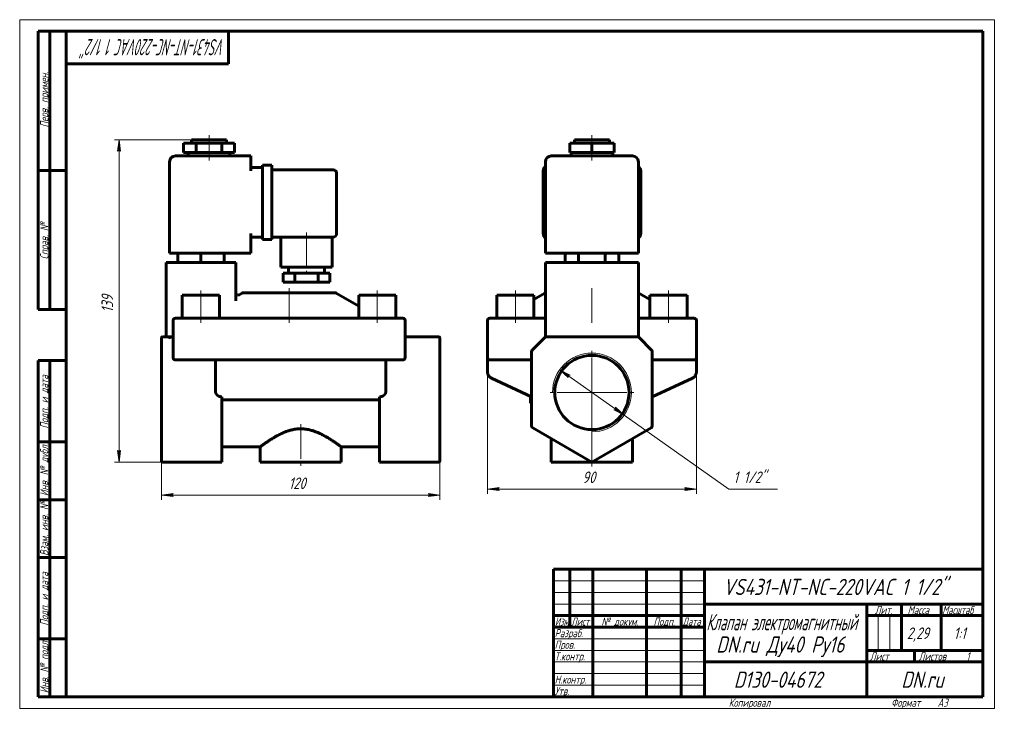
# Model space of a CAD drawing. Header units: millimetres. Extents: x 0 to 424, y 0 to 297.
import ezdxf

# ---------------------------------------------------------------- set-up
doc = ezdxf.new("R2010")
doc.units = ezdxf.units.MM
for name, pattern in [('K5LT_AXLED', [19.5, 15, -1.5, 1.5, -1.5]), ('K5LT_BASIC', [0]), ('K5LT_THIN', [0])]:
    doc.linetypes.add(name, pattern=pattern)
doc.layers.add('Системный слой', color=7, linetype='Continuous')
doc.layers.add('Системный слой (1)', color=7, linetype='Continuous', true_color=0x6c6c6c)
doc.styles.add('KDIMTEXTSTYLE', font='GOST_AU.SHX', dxfattribs={"width": 0.96, "oblique": 15, "height": 5})
doc.styles.add('KTEXTSTYLE', font='GOST_AU.SHX', dxfattribs={"width": 0.96, "height": 5})
doc.dimstyles.new('KDIMSTYLE (1.00)', dxfattribs={"dimtxt": 5, "dimasz": 1, "dimexe": 2, "dimexo": 0, "dimgap": 1, "dimtad": 1, "dimtxsty": 'KDIMTEXTSTYLE', "dimsah": 1, "dimcen": 0, "dimdle": 1, "dimadec": 0, "dimazin": 0, "dimtfac": 0.667, "dimtmove": 0, "dimatfit": 3, "dimfxl": 1, "dimtvp": 1, "dimtolj": 1, "dimtzin": 0, "dimarcsym": 0})

# ---------------------------------------------------------------- blocks, each defined once
blk = doc.blocks.new('U0')
at = {"layer": 'Системный слой (1)', "color": 150, "linetype": 'K5LT_BASIC', "lineweight": 60, "true_color": 0x0080ff}
for q in [(266.56, 172.84), (266.56, 172.83), (266.56, 172.83)]:
    blk.add_line((266.56, 172.83), q, dxfattribs=at)
blk = doc.blocks.new('U1')
at = {"layer": 'Системный слой (1)', "color": 150, "linetype": 'K5LT_BASIC', "lineweight": 60, "true_color": 0x0080ff}
for q in [(226.27, 159.95), (226.56, 160.24)]:
    blk.add_line((226.56, 160.24), q, dxfattribs=at)
blk = doc.blocks.new('U2')
at = {"layer": 'Системный слой (1)', "color": 150, "linetype": 'K5LT_BASIC', "lineweight": 60, "true_color": 0x0080ff}
for p, q in [((226.36, 160.04), (226.32, 160)), ((226.41, 160.09), (226.4, 160.09))]:
    blk.add_line(p, q, dxfattribs=at)
blk = doc.blocks.new('U3')
at = {"layer": 'Системный слой (1)', "color": 150, "linetype": 'K5LT_BASIC', "lineweight": 60, "true_color": 0x0080ff}
for q in [(266.56, 160.24), (266.85, 159.95)]:
    blk.add_line((266.56, 160.24), q, dxfattribs=at)
blk = doc.blocks.new('U4')
at = {"layer": 'Системный слой (1)', "color": 150, "linetype": 'K5LT_BASIC', "lineweight": 60, "true_color": 0x0080ff}
for q in [(226.56, 172.84), (226.56, 172.83), (226.56, 172.83)]:
    blk.add_line((226.56, 172.83), q, dxfattribs=at)
blk = doc.blocks.new('D0')
at = {"layer": 'Системный слой (1)'}
for points in [[(201.56, 94.58), (206.56, 95.24), (206.06, 94.58), (206.56, 93.92)], [(286.56, 93.92), (291.56, 94.58), (286.56, 95.24), (287.06, 94.58)]]:
    blk.add_hatch(color=7, dxfattribs=at).paths.add_polyline_path(points)
at = {"layer": 'Системный слой (1)', "color": 7, "linetype": 'K5LT_THIN', "lineweight": 18}
for p, q in [((201.56, 156.04), (201.56, 92.58)), ((291.56, 153.83), (291.56, 92.58)), ((201.56, 94.58), (206.56, 95.24)), ((206.56, 93.92), (201.56, 94.58)), ((206.56, 95.24), (206.06, 94.58)), ((206.06, 94.58), (206.56, 93.92)), ((287.06, 94.58), (286.56, 95.24)), ((286.56, 95.24), (291.56, 94.58)), ((291.56, 94.58), (286.56, 93.92)), ((286.56, 93.92), (287.06, 94.58))]:
    blk.add_line(p, q, dxfattribs=at)
blk.add_wipeout([(242.47, 95.58), (242.47, 102.97), (250.32, 102.97), (250.32, 95.58)]).dxf.layer = 'Системный слой (1)'
blk.add_line((201.56, 94.58), (291.56, 94.58), dxfattribs=at)
at = {"layer": 'Системный слой (1)', "color": 7, "insert": (242.47, 102.17), "char_height": 5, "attachment_point": 1, "style": 'KTEXTSTYLE'}
blk.add_mtext('\\H5.0;\\W1.000;\\Q15;\\Q15;\\W0.965;90', dxfattribs=at)
blk = doc.blocks.new('KDIMARROW_01')
at = {"layer": 'Системный слой'}
blk.add_hatch(color=0, dxfattribs=at).paths.add_polyline_path([(-5, -0.66), (0, 0), (-5, 0.66), (-4.5, 0)])
at = {"layer": 'Системный слой', "color": 0, "linetype": 'K5LT_THIN', "lineweight": 18}
for p, q in [((-4.5, 0), (-5, 0.66)), ((-5, 0.66), (0, 0)), ((0, 0), (-5, -0.66)), ((-5, -0.66), (-4.5, 0))]:
    blk.add_line(p, q, dxfattribs=at)
at = {"layer": 'Системный слой (1)', "color": 0, "linetype": 'K5LT_THIN', "lineweight": 18}
blk.add_line((61.07, 136.24), (60.07, 136.24), dxfattribs=at)
blk = doc.blocks.new('D1')
at = {"layer": 'Системный слой (1)'}
for points in [[(237.14, 143.7), (232.67, 146.05), (236.38, 142.63), (236.35, 143.45)], [(260.44, 126.43), (256.74, 129.86), (256.77, 129.03), (255.98, 128.78)]]:
    blk.add_hatch(color=7, dxfattribs=at).paths.add_polyline_path(points)
at = {"layer": 'Системный слой (1)', "color": 7, "linetype": 'K5LT_THIN', "lineweight": 18}
for p, q in [((232.67, 146.05), (237.14, 143.7)), ((236.38, 142.63), (232.67, 146.05)), ((232.67, 146.05), (260.44, 126.43)), ((237.14, 143.7), (236.35, 143.45)), ((236.35, 143.45), (236.38, 142.63)), ((255.98, 128.78), (256.77, 129.03)), ((260.44, 126.43), (255.98, 128.78)), ((256.77, 129.03), (256.74, 129.86)), ((256.74, 129.86), (260.44, 126.43))]:
    blk.add_line(p, q, dxfattribs=at)
blk.add_wipeout([(307.54, 95.58), (307.54, 102.97), (323.89, 102.97), (323.89, 95.58)]).dxf.layer = 'Системный слой (1)'
for p, q in [((260.44, 126.43), (305.54, 94.58)), ((305.54, 94.58), (326.57, 94.58))]:
    blk.add_line(p, q, dxfattribs=at)
at = {"layer": 'Системный слой (1)', "color": 7, "insert": (307.54, 102.17), "char_height": 5, "attachment_point": 1, "style": 'KTEXTSTYLE'}
blk.add_mtext('\\H5.0;\\W1.000;\\Q15;\\Q15;\\W0.965;1 1/2"', dxfattribs=at)
blk = doc.blocks.new('U5')
at = {"layer": 'Системный слой (1)', "color": 30, "linetype": 'K5LT_AXLED', "lineweight": 18, "true_color": 0xff8000}
for q in [(246.56, 154.24), (228.56, 136.24), (264.56, 136.24), (246.56, 118.24)]:
    blk.add_line((246.56, 136.24), q, dxfattribs=at)
blk = doc.blocks.new('U6')
at = {"layer": 'Системный слой (1)', "color": 150, "linetype": 'K5LT_BASIC', "lineweight": 60, "true_color": 0x0080ff}
for p, q in [((93.3, 178.6), (93.07, 179.24)), ((93.9, 178.26), (93.3, 178.6)), ((94.57, 178.37), (93.9, 178.26))]:
    blk.add_line(p, q, dxfattribs=at)
blk = doc.blocks.new('U7')
at = {"layer": 'Системный слой (1)', "color": 150, "linetype": 'K5LT_BASIC', "lineweight": 60, "true_color": 0x0080ff}
for p, q in [((87.07, 112.74), (103.57, 112.74)), ((138.57, 112.74), (155.07, 112.74))]:
    blk.add_line(p, q, dxfattribs=at)
blk = doc.blocks.new('D2')
at = {"layer": 'Системный слой (1)'}
for points in [[(61.07, 92), (66.07, 92.65), (65.57, 92), (66.07, 91.34)], [(181.07, 92), (176.07, 92.65), (176.57, 92), (176.07, 91.34)]]:
    blk.add_hatch(color=7, dxfattribs=at).paths.add_polyline_path(points)
at = {"layer": 'Системный слой (1)', "color": 7, "linetype": 'K5LT_THIN', "lineweight": 18}
for p, q in [((61.07, 136.24), (61.07, 90)), ((181.07, 127.89), (181.07, 90)), ((61.07, 92), (66.07, 92.65)), ((66.07, 91.34), (61.07, 92)), ((66.07, 92.65), (65.57, 92)), ((65.57, 92), (66.07, 91.34)), ((176.57, 92), (176.07, 92.65)), ((176.07, 92.65), (181.07, 92)), ((181.07, 92), (176.07, 91.34)), ((176.07, 91.34), (176.57, 92))]:
    blk.add_line(p, q, dxfattribs=at)
blk.add_wipeout([(115.93, 93), (115.93, 100.38), (125.8, 100.38), (125.8, 93)]).dxf.layer = 'Системный слой (1)'
blk.add_line((181.07, 92), (61.07, 92), dxfattribs=at)
at = {"layer": 'Системный слой (1)', "color": 7, "insert": (115.93, 99.58), "char_height": 5, "attachment_point": 1, "style": 'KTEXTSTYLE'}
blk.add_mtext('\\H5.0;\\W1.000;\\Q15;\\Q15;\\W0.965;120', dxfattribs=at)
blk = doc.blocks.new('D3')
at = {"layer": 'Системный слой (1)'}
for points in [[(43.48, 240.24), (42.83, 245.24), (42.17, 240.24), (42.83, 240.74)], [(42.83, 106.24), (43.48, 111.24), (42.83, 110.74), (42.17, 111.24)]]:
    blk.add_hatch(color=7, dxfattribs=at).paths.add_polyline_path(points)
at = {"layer": 'Системный слой (1)', "color": 7, "linetype": 'K5LT_THIN', "lineweight": 18}
for p, q in [((74.07, 245.24), (40.83, 245.24)), ((42.17, 240.24), (42.83, 245.24)), ((42.83, 245.24), (43.48, 240.24)), ((42.83, 240.74), (42.17, 240.24)), ((43.48, 240.24), (42.83, 240.74)), ((42.83, 106.24), (42.17, 111.24)), ((42.17, 111.24), (42.83, 110.74)), ((42.83, 110.74), (43.48, 111.24)), ((43.48, 111.24), (42.83, 106.24)), ((61.28, 106.24), (40.83, 106.24))]:
    blk.add_line(p, q, dxfattribs=at)
blk.add_wipeout([(41.83, 170.73), (34.44, 170.73), (34.44, 180.35), (41.83, 180.35)]).dxf.layer = 'Системный слой (1)'
blk.add_line((42.83, 106.24), (42.83, 245.24), dxfattribs=at)
at = {"layer": 'Системный слой (1)', "color": 7, "insert": (35.24, 170.73), "char_height": 5, "attachment_point": 1, "rotation": 90, "style": 'KTEXTSTYLE'}
blk.add_mtext('\\H5.0;\\W1.000;\\Q15;\\Q15;\\W0.965;139', dxfattribs=at)
blk = doc.blocks.new('U8')
at = {"color": 7, "linetype": 'K5LT_THIN', "lineweight": 18}
for p, q in [((0, 0), (0, 297)), ((0, 297), (420, 297)), ((420, 297), (420, 0)), ((230, 55), (295, 55)), ((230, 50), (295, 50)), ((230, 45), (295, 45)), ((369.96, 25), (369.96, 40)), ((374.98, 25), (374.98, 40)), ((230, 30), (295, 30)), ((230, 25), (295, 25)), ((230, 20), (295, 20)), ((230, 15), (295, 15)), ((230, 10), (295, 10)), ((420, 0), (0, 0))]:
    blk.add_line(p, q, dxfattribs=at)
at = {"color": 150, "linetype": 'K5LT_BASIC', "lineweight": 60, "true_color": 0x0080ff}
for p, q in [((8, 172), (8, 292)), ((20, 292), (8, 292)), ((13, 172), (13, 292)), ((20, 5), (20, 292)), ((20, 292), (415, 292)), ((90, 292), (90, 278)), ((415, 292), (415, 5)), ((90, 278), (20, 278)), ((20, 232), (8, 232)), ((20, 172), (8, 172)), ((8, 5), (8, 150)), ((20, 150), (8, 150)), ((13, 5), (13, 150)), ((20, 115), (8, 115)), ((20, 90), (8, 90)), ((20, 65), (8, 65)), ((230, 60), (415, 60)), ((230, 5), (230, 60)), ((237, 35), (237, 60)), ((247, 5), (247, 60)), ((270, 5), (270, 60)), ((285, 5), (285, 60)), ((295, 5), (295, 60)), ((295, 45), (415, 45)), ((365, 5), (365, 45)), ((380, 25), (380, 45)), ((397, 25), (397, 45)), ((230, 40), (295, 40)), ((365, 40), (380, 40)), ((380, 40), (415, 40)), ((230, 35), (295, 35)), ((20, 30), (8, 30)), ((365, 25), (415, 25)), ((385.57, 20), (385.57, 25)), ((295, 20), (365, 20)), ((365, 20), (415, 20)), ((20, 5), (8, 5)), ((415, 5), (20, 5))]:
    blk.add_line(p, q, dxfattribs=at)
at = {"color": 7, "attachment_point": 1, "style": 'KTEXTSTYLE'}
for s, insert, char_height, rotation in [('\\H5.0;\\W1.000;\\Q15;\\Q15;\\W0.611;\\H7.00;VS431-NT-NC-220VAC 1 1/2"', (88.54, 281.64), 7, 180), ('\\H5.0;\\W1.000;\\Q15;\\Q15;\\W0.965;\\H3.50;Перв. примен.', (8.82, 250.52), 3.5, 90), ('\\H5.0;\\W1.000;\\Q15;\\Q15;\\W0.965;\\H3.50;Справ. №', (8.82, 193.63), 3.5, 90), ('\\H5.0;\\W1.000;\\Q15;\\Q15;\\W0.965;\\H3.50;Подп. и дата', (8.82, 120.66), 3.5, 90), ('\\H5.0;\\W1.000;\\Q15;\\Q15;\\W0.965;\\H3.50;Инв. № дубл.', (8.82, 91.57), 3.5, 90), ('\\H5.0;\\W1.000;\\Q15;\\Q15;\\W0.965;\\H3.50;Взам. инв. №', (8.82, 65.8), 3.5, 90), ('\\H5.0;\\W1.000;\\Q15;\\Q15;\\W0.965;\\H3.50;Подп. и дата', (8.82, 35.66), 3.5, 90), ('\\H5.0;\\W1.000;\\Q15;\\Q15;\\W0.965;\\H3.50;Инв. № подл.', (8.82, 6.57), 3.5, 90)]:
    blk.add_mtext(s, dxfattribs=dict(at, insert=insert, char_height=char_height, rotation=rotation))
for s, insert, char_height in [('\\H5.0;\\W1.000;\\Q15;\\Q15;\\W0.965;\\H7.00;VS431-NT-NC-220VAC 1 1/2"', (303.07, 55.86), 7), ('\\H5.0;\\W1.000;\\Q15;\\Q15;\\W0.965;\\H3.50;Лит.', (368.47, 44.18), 3.5), ('\\H5.0;\\W1.000;\\Q15;\\Q15;\\W0.965;\\H3.50;Масса', (382.58, 44.18), 3.5), ('\\H5.0;\\W1.000;\\Q15;\\Q15;\\W0.930;\\H3.50;Масштаб', (397.52, 44.18), 3.5), ('\\H5.0;\\W1.000;\\Q15;\\Q15;\\W0.784;\\H3.50;Изм.', (230.62, 39.18), 3.5), ('\\H5.0;\\W1.000;\\Q15;\\Q15;\\W0.799;\\H3.50;Лист', (237.61, 39.18), 3.5), ('\\H5.0;\\W1.000;\\Q15;\\Q15;\\W0.965;\\H3.50;№ докум.', (250.63, 39.18), 3.5), ('\\H5.0;\\W1.000;\\Q15;\\Q15;\\W0.965;\\H3.50;Подп.', (273.1, 39.18), 3.5), ('\\H5.0;\\W1.000;\\Q15;\\Q15;\\W0.799;\\H3.50;Дата', (285.61, 39.18), 3.5), ('\\H5.0;\\W1.000;\\Q15;\\Q15;\\W0.672;\\H7.00;Клапан электромагнитный', (295.88, 40.69), 7), ('\\H5.0;\\W1.000;\\Q15;\\Q15;\\W0.965;\\H3.50;Разраб.', (230.5, 34.18), 3.5), ('\\H5.0;\\W1.000;\\Q15;\\Q15;\\W0.965;2,29', (382.3, 34.9), 5), ('\\H5.0;\\W1.000;\\Q15;\\Q15;\\W0.965;{\\c16711680;1:1}', (402.44, 34.9), 5), ('\\H5.0;\\W1.000;\\Q15;\\Q15;\\W0.965;\\H7.00;DN.ru Ду40 Ру16', (300.11, 31.02), 7), ('\\H5.0;\\W1.000;\\Q15;\\Q15;\\W0.965;\\H3.50;Пров.', (230.5, 29.18), 3.5), ('\\H5.0;\\W1.000;\\Q15;\\Q15;\\W0.965;\\H3.50;Т.контр.', (230.5, 24.18), 3.5), ('\\H5.0;\\W1.000;\\Q15;\\Q15;\\W0.965;\\H3.50;Лист', (366.32, 24.18), 3.5), ('\\H5.0;\\W1.000;\\Q15;\\Q15;\\W0.965;\\H3.50;Листов', (387.36, 24.18), 3.5), ('\\H5.0;\\W1.000;\\Q15;\\Q15;\\W0.965;\\H3.50;1', (407.91, 24.18), 3.5), ('\\H5.0;\\W1.000;\\Q15;\\Q15;\\W0.965;\\H3.50;Н.контр.', (230.5, 14.18), 3.5), ('\\H5.0;\\W1.000;\\Q15;\\Q15;\\W0.965;\\H7.00;D130-04672', (307.7, 15.86), 7), ('\\H5.0;\\W1.000;\\Q15;\\Q15;\\W0.965;\\H7.00;DN.ru', (379.84, 15.86), 7), ('\\H5.0;\\W1.000;\\Q15;\\Q15;\\W0.965;\\H3.50;Утв.', (230.5, 9.18), 3.5), ('\\H5.0;\\W1.000;\\Q15;\\Q15;\\W0.965;\\H3.50;Копировал', (305.5, 4.18), 3.5), ('\\H5.0;\\W1.000;\\Q15;\\Q15;\\W0.965;\\H3.50;Формат', (375.5, 4.18), 3.5), ('\\H5.0;\\W1.000;\\Q15;\\Q15;\\W0.965;\\H3.50;A3', (395.5, 4.18), 3.5)]:
    blk.add_mtext(s, dxfattribs=dict(at, insert=insert, char_height=char_height))

msp = doc.modelspace()

# ---------------------------------------------------------------- linework, layer by layer
at = {"layer": 'Системный слой (1)', "color": 30, "linetype": 'K5LT_AXLED', "lineweight": 18, "true_color": 0xff8000}
for p, q in [((81.57, 241.741), (81.57, 247.241)), ((246.559, 241.741), (246.559, 247.241)), ((81.57, 236.241), (81.57, 241.741)), ((246.559, 236.241), (246.559, 241.741)), ((123.57, 205.241), (123.57, 185.741)), ((78.07, 166.241), (78.07, 180.241)), ((116.07, 166.241), (116.07, 181.241)), ((154.07, 166.241), (154.07, 180.241)), ((213.559, 166.241), (213.559, 180.241)), ((246.559, 166.241), (246.559, 181.241)), ((279.559, 166.241), (279.559, 180.241))]:
    msp.add_line(p, q, dxfattribs=at)
at = {"layer": 'Системный слой (1)', "color": 150, "linetype": 'K5LT_BASIC', "lineweight": 60, "true_color": 0x0080ff}
for p, q in [((70.57, 239.741), (70.57, 243.741)), ((70.57, 243.741), (76.07, 243.741)), ((74.07, 243.741), (74.07, 245.241)), ((74.07, 245.241), (89.07, 245.241)), ((76.07, 243.741), (87.07, 243.741)), ((76.07, 239.741), (76.07, 243.741)), ((87.07, 239.741), (87.07, 243.741)), ((87.07, 243.741), (92.57, 243.741)), ((89.07, 243.741), (89.07, 245.241)), ((92.57, 239.741), (92.57, 243.741)), ((237.033, 243.741), (246.559, 243.741)), ((237.033, 239.741), (237.033, 243.741)), ((239.059, 243.741), (239.059, 245.241)), ((239.059, 245.241), (254.059, 245.241)), ((246.559, 239.741), (246.559, 243.741)), ((246.559, 243.741), (256.085, 243.741)), ((254.059, 243.741), (254.059, 245.241)), ((256.085, 239.741), (256.085, 243.741)), ((99.57, 238.241), (67.07, 238.241)), ((70.57, 239.741), (76.07, 239.741)), ((72.57, 238.241), (72.57, 239.741)), ((76.07, 239.741), (87.07, 239.741)), ((87.07, 239.741), (92.57, 239.741)), ((90.57, 238.241), (90.57, 239.741)), ((99.57, 238.241), (99.57, 235.741)), ((264.059, 238.241), (229.059, 238.241)), ((237.033, 239.741), (246.559, 239.741)), ((237.559, 238.241), (237.559, 239.741)), ((246.559, 239.741), (256.085, 239.741)), ((255.559, 238.241), (255.559, 239.741)), ((64.57, 196.241), (64.57, 235.741)), ((99.57, 231.741), (99.57, 235.741)), ((104.57, 234.241), (108.57, 234.241)), ((104.57, 231.741), (104.57, 234.241)), ((108.57, 234.241), (108.57, 231.741)), ((226.559, 196.241), (226.559, 235.741)), ((266.559, 196.241), (266.559, 235.741)), ((99.57, 233.241), (104.57, 233.241)), ((104.57, 231.741), (104.57, 204.741)), ((108.57, 232.241), (135.07, 232.241)), ((108.57, 231.741), (108.57, 204.741)), ((136.57, 230.741), (136.57, 204.741)), ((225.559, 204.741), (225.559, 231.741)), ((267.559, 231.741), (267.559, 204.741)), ((99.57, 196.241), (99.57, 204.741)), ((104.57, 202.241), (104.57, 204.741)), ((108.57, 204.741), (108.57, 202.241)), ((99.57, 203.241), (104.57, 203.241)), ((104.57, 202.241), (108.57, 202.241)), ((108.57, 203.241), (135.07, 203.241)), ((112.57, 203.241), (112.57, 190.241)), ((134.57, 203.241), (134.57, 190.241)), ((67.07, 196.241), (64.57, 196.241)), ((67.07, 196.241), (99.57, 196.241)), ((68.07, 196.241), (68.07, 192.241)), ((78.07, 196.241), (78.07, 192.241)), ((88.07, 196.241), (88.07, 192.241)), ((229.059, 196.241), (226.559, 196.241)), ((229.059, 196.241), (264.059, 196.241)), ((235.012, 196.241), (235.012, 192.241)), ((240.785, 196.241), (240.785, 192.241)), ((252.332, 196.241), (252.332, 192.241)), ((258.106, 196.241), (258.106, 192.241)), ((266.559, 196.241), (264.059, 196.241)), ((63.07, 192.241), (63.07, 160.241)), ((63.07, 192.241), (65.57, 192.241)), ((90.57, 192.241), (65.57, 192.241)), ((90.57, 192.241), (93.07, 192.241)), ((93.07, 192.241), (93.07, 175.712)), ((226.559, 192.241), (229.059, 192.241)), ((226.559, 192.241), (226.559, 160.241)), ((264.059, 192.241), (229.059, 192.241)), ((264.059, 192.241), (266.559, 192.241)), ((266.559, 192.241), (266.559, 160.241)), ((134.57, 190.241), (112.57, 190.241)), ((113.57, 187.741), (113.57, 183.741)), ((118.57, 187.741), (113.57, 187.741)), ((115.82, 190.241), (115.82, 187.741)), ((118.57, 187.741), (118.57, 183.741)), ((128.57, 187.741), (118.57, 187.741)), ((133.57, 187.741), (128.57, 187.741)), ((128.57, 187.741), (128.57, 183.741)), ((131.32, 190.241), (131.32, 187.741)), ((133.57, 187.741), (133.57, 183.741)), ((118.57, 183.741), (113.57, 183.741)), ((128.57, 183.741), (118.57, 183.741)), ((133.57, 183.741), (128.57, 183.741)), ((70.07, 178.241), (86.07, 178.241)), ((70.07, 168.241), (70.07, 178.241)), ((86.07, 168.241), (86.07, 178.241)), ((95.837, 179.107), (94.569, 178.374)), ((135.802, 179.241), (96.337, 179.241)), ((136.302, 179.107), (146.07, 173.467)), ((146.07, 178.241), (162.07, 178.241)), ((146.07, 168.241), (146.07, 178.241)), ((162.07, 168.241), (162.07, 178.241)), ((205.559, 168.241), (205.559, 178.241)), ((205.559, 178.241), (221.559, 178.241)), ((226.327, 179.107), (221.559, 176.354)), ((221.559, 168.241), (221.559, 178.241)), ((266.791, 179.107), (271.559, 176.354)), ((271.559, 178.241), (287.559, 178.241)), ((271.559, 168.241), (271.559, 178.241)), ((287.559, 168.241), (287.559, 178.241)), ((66.07, 167.241), (66.07, 151.241)), ((67.07, 168.241), (69.07, 168.241)), ((163.07, 168.241), (69.07, 168.241)), ((163.07, 168.241), (165.07, 168.241)), ((166.07, 151.241), (166.07, 167.241)), ((201.559, 167.241), (201.559, 151.241)), ((202.559, 168.241), (204.559, 168.241)), ((204.559, 168.241), (226.559, 168.241)), ((266.559, 168.241), (288.559, 168.241)), ((288.559, 168.241), (290.559, 168.241)), ((291.559, 167.241), (291.559, 151.241)), ((61.07, 159.594), (61.07, 159.741)), ((61.07, 154.18), (61.07, 159.594)), ((64.191, 160.241), (61.57, 160.241)), ((65.57, 160.241), (64.191, 160.241)), ((65.57, 160.241), (66.07, 160.241)), ((166.07, 160.241), (180.57, 160.241)), ((181.07, 159.741), (181.07, 159.594)), ((181.07, 154.18), (181.07, 159.594)), ((226.266, 159.948), (220.852, 154.534)), ((226.278, 159.96), (226.266, 159.948)), ((226.559, 160.241), (226.973, 160.241)), ((266.145, 160.241), (226.973, 160.241)), ((266.559, 160.241), (266.145, 160.241)), ((266.702, 160.098), (266.645, 160.155)), ((272.266, 154.534), (266.852, 159.948)), ((61.07, 153.826), (61.07, 154.18)), ((61.07, 121.829), (61.07, 153.826)), ((181.07, 154.18), (181.07, 153.826)), ((181.07, 121.829), (181.07, 153.826)), ((220.559, 153.826), (220.559, 121.829)), ((272.559, 121.829), (272.559, 153.826)), ((69.07, 150.241), (67.07, 150.241)), ((69.07, 150.241), (111.636, 150.241)), ((84.341, 150.241), (84.341, 136.867)), ((111.636, 150.241), (121.07, 150.241)), ((121.07, 150.241), (130.504, 150.241)), ((130.504, 150.241), (163.07, 150.241)), ((157.798, 150.241), (157.798, 136.867)), ((165.07, 150.241), (163.07, 150.241)), ((201.559, 151.241), (201.559, 150.241)), ((201.559, 151.241), (201.559, 150.363)), ((201.559, 150.484), (201.559, 150.785)), ((201.559, 150.241), (201.559, 150.241)), ((202.559, 150.241), (201.559, 150.241)), ((201.559, 150.241), (201.559, 145.136)), ((204.559, 150.241), (202.559, 150.241)), ((204.559, 150.241), (220.559, 150.241)), ((272.559, 150.241), (288.559, 150.241)), ((290.559, 150.241), (288.559, 150.241)), ((290.559, 150.241), (291.559, 150.241)), ((291.559, 151.241), (291.559, 150.241)), ((291.559, 151.241), (291.559, 150.363)), ((291.559, 150.484), (291.559, 150.755)), ((291.559, 150.241), (291.559, 150.241)), ((291.559, 150.241), (291.559, 145.135)), ((220.559, 134.365), (203.291, 142.417)), ((220.559, 134.365), (203.291, 142.417)), ((203.291, 142.417), (220.559, 134.365)), ((289.827, 142.417), (272.559, 134.365)), ((289.827, 142.417), (272.559, 134.365)), ((87.07, 121.829), (87.07, 134.365)), ((87.07, 133.101), (155.07, 133.101)), ((155.07, 121.829), (155.07, 134.365)), ((220.059, 133.561), (220.059, 134.598)), ((220.059, 131.561), (220.059, 133.561)), ((220.559, 133.561), (220.059, 133.561)), ((220.559, 131.561), (220.059, 131.561)), ((272.559, 134.365), (273.091, 134.613)), ((61.07, 121.396), (61.07, 121.829)), ((61.07, 106.818), (61.07, 121.396)), ((87.07, 121.829), (87.07, 120.963)), ((87.07, 106.241), (87.07, 120.963)), ((155.07, 120.963), (155.07, 121.829)), ((155.07, 106.241), (155.07, 120.963)), ((181.07, 121.829), (181.07, 121.396)), ((181.07, 106.818), (181.07, 121.396)), ((221.059, 120.963), (246.559, 106.241)), ((246.559, 106.241), (272.059, 120.963)), ((229.059, 116.344), (229.059, 106.241)), ((264.059, 116.344), (264.059, 106.241)), ((103.57, 112.741), (103.57, 106.241)), ((138.57, 112.741), (138.57, 106.241)), ((87.07, 106.241), (61.57, 106.241)), ((138.57, 106.241), (103.57, 106.241)), ((155.07, 106.241), (180.57, 106.241)), ((264.059, 106.241), (229.059, 106.241)), ((246.559, 106.241), (246.559, 106.818))]:
    msp.add_line(p, q, dxfattribs=at)
msp.add_circle((246.559, 136.241), 16, dxfattribs=at)
for centre, radius, start, end in [((67.07, 235.741), 2.5, 90, 180), ((229.059, 235.741), 2.5, 90, 180), ((264.059, 235.741), 2.5, 0, 90), ((228.059, 231.741), 2.5, 126.8699, 180), ((265.059, 231.741), 2.5, 0, 53.1301), ((135.07, 230.741), 1.5, 0, 90), ((135.07, 204.741), 1.5, 270, 0), ((228.059, 204.741), 2.5, 180, 233.1301), ((265.059, 204.741), 2.5, 306.8699, 0), ((96.337, 178.241), 1, 90, 120), ((135.802, 178.241), 1, 60, 90), ((226.827, 178.241), 1, 105.54227, 120), ((266.291, 178.241), 1, 60, 74.45773), ((67.07, 167.241), 1, 90, 180), ((165.07, 167.241), 1, 0, 90), ((202.559, 167.241), 1, 90, 180), ((290.559, 167.241), 1, 0, 90), ((61.57, 159.741), 0.5, 90, 180), ((180.57, 159.741), 0.5, 0, 90), ((226.973, 159.241), 1, 90, 135), ((266.145, 159.241), 1, 45, 90), ((221.559, 153.826), 1, 135, 180), ((271.559, 153.826), 1, 0, 45), ((67.07, 151.241), 1, 180, 270), ((165.07, 151.241), 1, 270, 0), ((202.559, 151.241), 1, 180, 270), ((290.559, 151.241), 1, 270, 0), ((221.559, 121.829), 1, 180, 240), ((271.559, 121.829), 1, 300, 0)]:
    msp.add_arc(centre, radius, start, end, dxfattribs=at)
at = {"layer": 'Системный слой (1)', "color": 7, "linetype": 'K5LT_THIN', "lineweight": 18}
msp.add_arc((246.559, 136.241), 17, 270, 180, dxfattribs=at)
at = {"layer": 'Системный слой (1)', "color": 150, "linetype": 'K5LT_BASIC', "lineweight": 60, "true_color": 0x0080ff}
for points, knots in [([(93.07, 179.241), (93.07, 179.239), (93.07, 179.238), (93.07, 179.235), (93.07, 179.233), (93.07, 179.229), (93.07, 179.227), (93.07, 179.223), (93.07, 179.221), (93.07, 179.217), (93.07, 179.215), (93.07, 179.212)], [0, 0, 0, 0, 0.6870943, 0.6870943, 1.6870943, 1.6870943, 2.6870943, 2.6870943, 3.6870943, 3.6870943, 5, 5, 5, 5]), ([(226.556, 172.833), (226.557, 172.835), (226.557, 172.836), (226.557, 172.84), (226.558, 172.842), (226.558, 172.846), (226.558, 172.849), (226.559, 172.854), (226.559, 172.857), (226.559, 172.863), (226.559, 172.867), (226.559, 172.87)], [0, 0, 0, 0, 0.4, 0.4, 0.8, 0.8, 1.2, 1.2, 1.6, 1.6, 2, 2, 2, 2]), ([(266.561, 172.833), (266.561, 172.835), (266.561, 172.836), (266.56, 172.84), (266.56, 172.842), (266.56, 172.846), (266.56, 172.849), (266.559, 172.854), (266.559, 172.857), (266.559, 172.863), (266.559, 172.867), (266.559, 172.87)], [0, 0, 0, 0, 0.4, 0.4, 0.8, 0.8, 1.2, 1.2, 1.6, 1.6, 2, 2, 2, 2]), ([(65.57, 160.241), (65.502, 160.241), (65.369, 160.144), (65.164, 160.091), (64.965, 160.035), (64.769, 159.996), (64.573, 159.968), (64.381, 159.951), (64.254, 159.948), (64.191, 159.948)], [0, 0, 0, 0, 0.1940726, 0.3623054, 0.5074538, 0.6457869, 0.7773047, 0.8921854, 1, 1, 1, 1]), ([(203.291, 142.417), (203.29, 142.417), (203.288, 142.418), (203.278, 142.423), (203.268, 142.427), (203.247, 142.438), (203.234, 142.444), (203.196, 142.463), (203.171, 142.476), (203.097, 142.515), (203.048, 142.543), (202.904, 142.631), (202.812, 142.694), (202.617, 142.845), (202.516, 142.935), (202.325, 143.129), (202.236, 143.232), (202.072, 143.452), (201.998, 143.568), (201.865, 143.808), (201.807, 143.933), (201.709, 144.189), (201.669, 144.319), (201.607, 144.584), (201.585, 144.718), (201.564, 144.943), (201.559, 145.035), (201.559, 145.129), (201.559, 145.133), (201.559, 145.136)], [0.0088822, 0.0088822, 0.0088822, 0.0088822, 0.0355288, 0.0355288, 0.2083134, 0.2083134, 0.4432733, 0.4432733, 0.9131933, 0.9131933, 1.8530331, 1.8530331, 3.7238307, 3.7238307, 5.98359, 5.98359, 8.2685239, 8.2685239, 10.5664437, 10.5664437, 12.8647407, 12.8647407, 15.1506502, 15.1506502, 17.4115273, 17.4115273, 18.9435309, 18.9435309, 18.99666, 18.99666, 18.99666, 18.99666]), ([(289.827, 142.417), (289.828, 142.417), (289.83, 142.418), (289.84, 142.423), (289.849, 142.427), (289.871, 142.438), (289.884, 142.444), (289.921, 142.463), (289.946, 142.476), (290.021, 142.515), (290.07, 142.543), (290.214, 142.631), (290.306, 142.694), (290.501, 142.845), (290.602, 142.935), (290.793, 143.129), (290.882, 143.232), (291.046, 143.452), (291.12, 143.568), (291.253, 143.808), (291.311, 143.933), (291.409, 144.189), (291.449, 144.319), (291.511, 144.584), (291.533, 144.718), (291.554, 144.943), (291.559, 145.035), (291.559, 145.129), (291.559, 145.133), (291.559, 145.136)], [0.0088822, 0.0088822, 0.0088822, 0.0088822, 0.0355288, 0.0355288, 0.2083134, 0.2083134, 0.4432733, 0.4432733, 0.9131933, 0.9131933, 1.8530331, 1.8530331, 3.7238307, 3.7238307, 5.98359, 5.98359, 8.2685239, 8.2685239, 10.5664437, 10.5664437, 12.8647407, 12.8647407, 15.1506502, 15.1506502, 17.4115273, 17.4115273, 18.9435309, 18.9435309, 18.99666, 18.99666, 18.99666, 18.99666]), ([(203.291, 142.417), (203.291, 142.417), (203.291, 142.417), (203.291, 142.417), (203.291, 142.417), (203.291, 142.417), (203.291, 142.417), (203.29, 142.417), (203.29, 142.417), (203.289, 142.418), (203.289, 142.418), (203.287, 142.418), (203.287, 142.419), (203.284, 142.42), (203.282, 142.421), (203.277, 142.423), (203.274, 142.425), (203.265, 142.429), (203.26, 142.432), (203.244, 142.439), (203.234, 142.444), (203.205, 142.458), (203.187, 142.468), (203.15, 142.487), (203.132, 142.497), (203.096, 142.516), (203.078, 142.527), (203.046, 142.545), (203.032, 142.553), (203.018, 142.562)], [0.0014088, 0.0014088, 0.0014088, 0.0014088, 0.0040909, 0.0040909, 0.0095906, 0.0095906, 0.02059, 0.02059, 0.0425888, 0.0425888, 0.0865863, 0.0865863, 0.1731726, 0.1731726, 0.3449364, 0.3449364, 0.6413107, 0.6413107, 1.1854758, 1.1854758, 2.1766312, 2.1766312, 3.9645612, 3.9645612, 5.7645612, 5.7645612, 7.5645612, 7.5645612, 9, 9, 9, 9]), ([(289.827, 142.417), (289.827, 142.417), (289.827, 142.417), (289.827, 142.417), (289.827, 142.417), (289.827, 142.417), (289.827, 142.417), (289.828, 142.417), (289.828, 142.417), (289.829, 142.418), (289.829, 142.418), (289.83, 142.418), (289.831, 142.419), (289.834, 142.42), (289.836, 142.421), (289.841, 142.423), (289.844, 142.425), (289.852, 142.429), (289.858, 142.432), (289.874, 142.439), (289.884, 142.444), (289.913, 142.458), (289.931, 142.468), (289.967, 142.487), (289.986, 142.497), (290.022, 142.516), (290.04, 142.527), (290.072, 142.545), (290.086, 142.553), (290.1, 142.562)], [0.0014087, 0.0014087, 0.0014087, 0.0014087, 0.0040909, 0.0040909, 0.0095906, 0.0095906, 0.0205898, 0.0205898, 0.0425884, 0.0425884, 0.0865855, 0.0865855, 0.1731711, 0.1731711, 0.3449334, 0.3449334, 0.6413047, 0.6413047, 1.1854638, 1.1854638, 2.1766074, 2.1766074, 3.9645135, 3.9645135, 5.7645135, 5.7645135, 7.5645135, 7.5645135, 9, 9, 9, 9]), ([(87.07, 134.365), (87.017, 134.366), (86.955, 134.368), (86.863, 134.373), (86.794, 134.379), (86.703, 134.388), (86.615, 134.399), (86.527, 134.412), (86.442, 134.428), (86.357, 134.445), (86.275, 134.465), (86.195, 134.486), (86.117, 134.509), (86.018, 134.541), (85.922, 134.575), (85.831, 134.613), (85.766, 134.642), (85.703, 134.671), (85.642, 134.702), (85.584, 134.733), (85.528, 134.765), (85.468, 134.801), (85.4, 134.845), (85.323, 134.898), (85.257, 134.947), (85.211, 134.984), (85.176, 135.013), (85.139, 135.045), (85.091, 135.088), (85.055, 135.123), (85.002, 135.176), (84.95, 135.23), (84.878, 135.314), (84.816, 135.392), (84.753, 135.48), (84.7, 135.562), (84.654, 135.64), (84.615, 135.71), (84.585, 135.77), (84.554, 135.836), (84.534, 135.882), (84.506, 135.953), (84.488, 136.001), (84.461, 136.08), (84.442, 136.139), (84.425, 136.203), (84.411, 136.258), (84.398, 136.314), (84.386, 136.375), (84.376, 136.431), (84.368, 136.486), (84.36, 136.54), (84.354, 136.595), (84.349, 136.649), (84.345, 136.704), (84.343, 136.758), (84.341, 136.812), (84.341, 136.848), (84.341, 136.867)], [0, 0, 0, 0, 0.0385861, 0.0448549, 0.0669954, 0.0888118, 0.110476, 0.1317417, 0.1527517, 0.1733991, 0.1939372, 0.2139784, 0.2336385, 0.2526513, 0.2894638, 0.3070986, 0.3241467, 0.3410326, 0.357403, 0.373422, 0.3888921, 0.4041716, 0.4238098, 0.447919, 0.4716893, 0.4835928, 0.490567, 0.5046123, 0.5186371, 0.5378973, 0.5404476, 0.5732813, 0.5922055, 0.6203145, 0.6454307, 0.6705588, 0.6909224, 0.7113356, 0.7284189, 0.739471, 0.7642058, 0.7645783, 0.7948891, 0.8013338, 0.8253796, 0.8395092, 0.8496248, 0.8661452, 0.8810845, 0.8944192, 0.9077407, 0.9210135, 0.9342518, 0.947436, 0.9605998, 0.9737414, 0.9868766, 1, 1, 1, 1]), ([(155.07, 134.365), (155.122, 134.366), (155.184, 134.368), (155.276, 134.373), (155.345, 134.379), (155.436, 134.388), (155.524, 134.399), (155.612, 134.412), (155.697, 134.428), (155.782, 134.445), (155.864, 134.465), (155.944, 134.486), (156.022, 134.509), (156.122, 134.541), (156.217, 134.575), (156.308, 134.613), (156.373, 134.642), (156.436, 134.671), (156.497, 134.702), (156.555, 134.733), (156.611, 134.765), (156.671, 134.801), (156.739, 134.845), (156.816, 134.898), (156.882, 134.947), (156.928, 134.984), (156.963, 135.013), (157, 135.045), (157.048, 135.088), (157.084, 135.123), (157.138, 135.176), (157.189, 135.23), (157.261, 135.314), (157.323, 135.392), (157.386, 135.48), (157.439, 135.562), (157.485, 135.64), (157.524, 135.71), (157.554, 135.77), (157.585, 135.836), (157.605, 135.882), (157.633, 135.953), (157.651, 136.001), (157.678, 136.08), (157.697, 136.139), (157.714, 136.203), (157.728, 136.258), (157.741, 136.314), (157.753, 136.375), (157.763, 136.431), (157.772, 136.486), (157.779, 136.54), (157.785, 136.595), (157.79, 136.649), (157.794, 136.704), (157.796, 136.758), (157.798, 136.812), (157.798, 136.848), (157.798, 136.867)], [0, 0, 0, 0, 0.0385861, 0.0448549, 0.0669954, 0.0888118, 0.110476, 0.1317417, 0.1527517, 0.1733991, 0.1939372, 0.2139784, 0.2336385, 0.2526513, 0.2894638, 0.3070986, 0.3241467, 0.3410326, 0.357403, 0.373422, 0.3888921, 0.4041716, 0.4238098, 0.447919, 0.4716893, 0.4835928, 0.490567, 0.5046123, 0.5186371, 0.5378973, 0.5404476, 0.5732813, 0.5922055, 0.6203145, 0.6454307, 0.6705588, 0.6909224, 0.7113356, 0.7284189, 0.739471, 0.7642058, 0.7645783, 0.7948891, 0.8013338, 0.8253796, 0.8395092, 0.8496248, 0.8661452, 0.8810845, 0.8944192, 0.9077407, 0.9210135, 0.9342518, 0.947436, 0.9605998, 0.9737414, 0.9868766, 1, 1, 1, 1]), ([(138.57, 112.741), (138.569, 112.741), (138.532, 112.769), (138.386, 112.877), (138.195, 113.018), (137.966, 113.187), (137.684, 113.393), (137.377, 113.615), (137.058, 113.844), (136.737, 114.072), (136.381, 114.322), (135.99, 114.593), (135.563, 114.886), (135.042, 115.236), (134.419, 115.646), (133.686, 116.115), (132.978, 116.55), (132.316, 116.943), (131.66, 117.319), (130.935, 117.716), (130.137, 118.128), (129.394, 118.488), (128.715, 118.795), (128.11, 119.051), (127.51, 119.288), (126.853, 119.528), (126.123, 119.768), (125.31, 120), (124.537, 120.183), (123.811, 120.323), (123.141, 120.425), (122.464, 120.499), (121.79, 120.544), (121.325, 120.556), (120.889, 120.557), (120.462, 120.548), (119.848, 120.513), (119.163, 120.446), (118.422, 120.341), (117.627, 120.189), (116.905, 120.017), (116.251, 119.836), (115.593, 119.632), (114.87, 119.381), (114.083, 119.075), (113.28, 118.733), (112.465, 118.356), (111.642, 117.945), (110.901, 117.552), (110.247, 117.187), (109.62, 116.824), (108.965, 116.431), (108.288, 116.01), (107.643, 115.596), (107.033, 115.194), (106.461, 114.808), (105.931, 114.443), (105.445, 114.102), (105.004, 113.789), (104.643, 113.529), (104.354, 113.319), (104.1, 113.133), (103.874, 112.967), (103.698, 112.836), (103.595, 112.76), (103.57, 112.741), (103.57, 112.741), (103.57, 112.741)], [0, 0, 0, 0, 0.01276234, 0.02340085, 0.03191441, 0.04049573, 0.04914421, 0.05786168, 0.06456299, 0.07137586, 0.07838019, 0.08546495, 0.09278393, 0.10025692, 0.1105814, 0.12090452, 0.13122396, 0.13869013, 0.1460017, 0.15517845, 0.16415014, 0.17291572, 0.17930182, 0.18553709, 0.19149234, 0.19731823, 0.20484649, 0.21243383, 0.22007752, 0.22599202, 0.23195046, 0.23790077, 0.24380084, 0.2495373, 0.24999778, 0.25516396, 0.26062619, 0.26603095, 0.2731283, 0.28025238, 0.28740454, 0.2929061, 0.2984807, 0.30607743, 0.31390898, 0.32197309, 0.33077534, 0.33983608, 0.34915392, 0.35619904, 0.36316629, 0.37227573, 0.38139215, 0.39051502, 0.39976992, 0.40902704, 0.41828514, 0.42758558, 0.43699025, 0.44649638, 0.45378628, 0.4611455, 0.47106026, 0.48081764, 0.49041819, 0.49936276, 0.49999343, 0.49999343, 0.49999343, 0.49999343])]:
    msp.add_open_spline(points, degree=3, knots=knots, dxfattribs=at)
for points in [[(61.57, 106.241), (61.277, 106.241), (61.07, 106.48), (61.07, 106.818)], [(180.57, 106.241), (180.862, 106.241), (181.07, 106.48), (181.07, 106.818)]]:
    msp.add_rational_spline(points, [1, 0.804737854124, 0.804737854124, 1], degree=3, dxfattribs=at)

# ---------------------------------------------------------------- block references
at = {"layer": 'Системный слой (1)'}
for name in ['U6', 'U4', 'U0', 'U1', 'U2', 'U3', 'U7']:
    msp.add_blockref(name, (0, 0), dxfattribs=at)

# ---------------------------------------------------------------- next in the draw order: dimensions: what is measured, and where the dimension line sits
at = {"layer": 'Системный слой (1)', "color": 7}
for base, p1, p2, text, picture, middle in [((201.559, 94.583), (291.559, 153.834), (201.559, 156.039), '\\H5.0;\\W0.965;\\Q15;\\H5.0;\\W0.965;\\Q15;\\Q15;90', 'D0', (246.559, 94.583)), ((181.07, 91.996), (61.07, 136.241), (181.07, 127.889), '\\H5.0;\\W0.965;\\Q15;\\H5.0;\\W0.965;\\Q15;\\Q15;120', 'D2', (121.07, 91.996))]:
    dim = msp.add_linear_dim(base=base, p1=p1, p2=p2, text=text, dimstyle='KDIMSTYLE (1.00)', override={"dimexo": 0, "dimblk1": 'KDIMARROW_01', "dimblk2": 'KDIMARROW_01', "dimse1": 0, "dimse2": 0, "dimclrt": 7, "dimtolj": 1}, dxfattribs=at)
    dim.commit()
    dim.dimension.update_dxf_attribs({"geometry": picture, "text_midpoint": middle, "dimtype": 160})

# ---------------------------------------------------------------- next in the draw order: linework, layer by layer
at = {"layer": 'Системный слой (1)', "color": 30, "linetype": 'K5LT_AXLED', "lineweight": 18, "true_color": 0xff8000}
msp.add_line((121.07, 122.556), (121.07, 104.241), dxfattribs=at)

# ---------------------------------------------------------------- next in the draw order: dimensions: what is measured, and where the dimension line sits
at = {"layer": 'Системный слой (1)', "color": 7}
dim = msp.add_linear_dim(base=(42.825, 106.241), p1=(74.07, 245.241), p2=(61.277, 106.241), angle=90, text='\\H5.0;\\W0.965;\\Q15;\\H5.0;\\W0.965;\\Q15;\\Q15;139', dimstyle='KDIMSTYLE (1.00)', override={"dimexo": 0, "dimblk1": 'KDIMARROW_01', "dimblk2": 'KDIMARROW_01', "dimse1": 0, "dimse2": 0, "dimclrt": 7, "dimtolj": 1}, dxfattribs=at)
dim.commit()
dim.dimension.update_dxf_attribs({"geometry": 'D3', "text_midpoint": (42.825, 175.741), "dimtype": 160})
dim = msp.add_diameter_dim_2p(p1=(232.673, 146.048), p2=(260.445, 126.433), text='\\H5.0;\\W0.965;\\Q15;\\H5.0;\\W0.965;\\Q15;\\Q15;1 1/2"', dimstyle='KDIMSTYLE (1.00)', override={"dimtih": 1, "dimtoh": 1, "dimblk1": 'KDIMARROW_01', "dimblk2": 'KDIMARROW_01', "dimclrt": 7, "dimtmove": 1, "dimatfit": 2, "dimtolj": 1}, dxfattribs=at)
dim.commit()
dim.dimension.update_dxf_attribs({"geometry": 'D1', "text_midpoint": (307.539, 94.583), "dimtype": 163})

# ---------------------------------------------------------------- next in the draw order: linework, layer by layer
at = {"layer": 'Системный слой (1)', "color": 30, "linetype": 'K5LT_AXLED', "lineweight": 18, "true_color": 0xff8000}
msp.add_line((246.559, 104.241), (246.559, 122.556), dxfattribs=at)

# ---------------------------------------------------------------- next in the draw order: block references
msp.add_blockref('U8', (0, 0))
at = {"layer": 'Системный слой (1)'}
msp.add_blockref('U5', (0, 0), dxfattribs=at)

doc.saveas('drawing.dxf')
